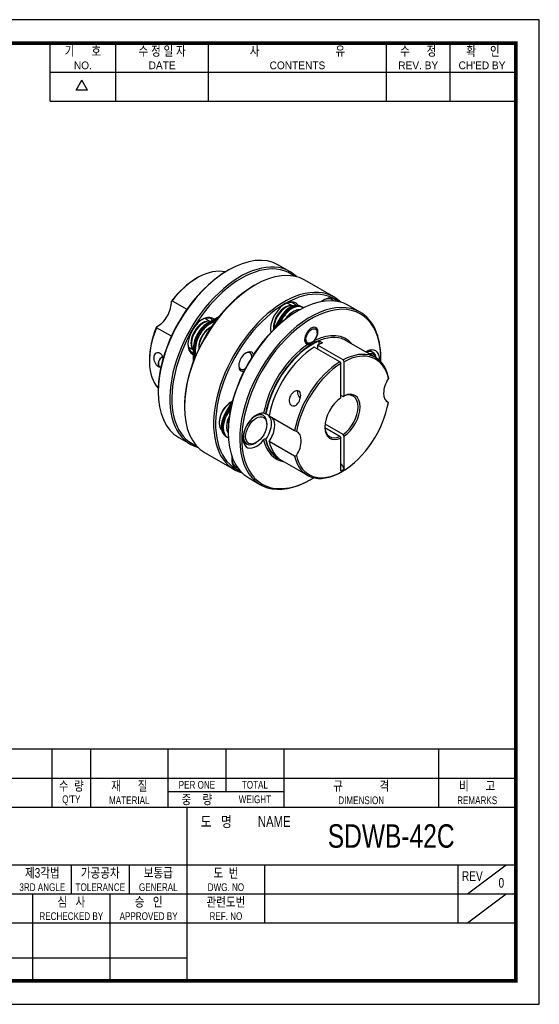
# Model space of a CAD drawing. Header units: millimetres. Extents: x 0 to 297, y 0 to 210.
# Tile 2 of 2: x 186 to 297, y 0 to 210. Entities that reach past the tile are written whole.
import ezdxf
from ezdxf.enums import TextEntityAlignment as Align

# ---------------------------------------------------------------- set-up
doc = ezdxf.new("R2010")
doc.units = ezdxf.units.MM
doc.header["$LTSCALE"] = 5
doc.layers.get('0').update_dxf_attribs({"linetype": 'CONTINUOUS'})
doc.layers.add('BM', color=2, linetype='CONTINUOUS')
doc.layers.add('D', color=7, linetype='CONTINUOUS')
doc.styles.get("Standard").update_dxf_attribs({"font": 'Gulim.ttf', "width": 0.8, "height": 3})

msp = doc.modelspace()

# ---------------------------------------------------------------- linework, layer by layer
for p, q in [((192.71392, 192.64074), (192.71392, 205)), ((206.72109, 192.64074), (206.72109, 205)), ((226.49591, 192.64074), (226.49591, 205)), ((264.39765, 192.64074), (264.39765, 205)), ((277.99284, 192.64074), (277.99284, 205)), ((192.71392, 198.82037), (291.58802, 198.82037)), ((198.25647, 194.97648), (199.49239, 197.11716)), ((200.72832, 194.97648), (199.49239, 197.11716)), ((200.72832, 194.97648), (198.25647, 194.97648)), ((192.71392, 192.64074), (291.58802, 192.64074)), ((292, 54.43705), (147.8086, 54.43705)), ((193.1259, 54.43705), (193.1259, 42.07779)), ((201.36541, 54.43705), (201.36541, 42.07779)), ((217.84443, 54.43705), (217.84443, 42.07779)), ((230.20369, 54.43705), (230.20369, 45.37359)), ((242.56295, 54.43705), (242.56295, 42.07779)), ((275.52098, 54.43705), (275.52098, 42.07779)), ((147.8086, 48.25742), (292, 48.25742)), ((217.84443, 45.37359), (242.56295, 45.37359)), ((147.8086, 42.07779), (292, 42.07779)), ((221.96418, 5), (221.96418, 42.07779)), ((147.8086, 29.71852), (292, 29.71852)), ((197.24565, 29.71852), (197.24565, 23.53889)), ((209.60492, 29.71852), (209.60492, 23.53889)), ((238.4432, 29.71852), (238.4432, 17.35926)), ((279.64074, 29.71852), (279.64074, 17.35926)), ((281.70061, 23.53889), (289.94012, 29.71852)), ((147.8086, 23.53889), (221.96418, 23.53889)), ((189.00615, 23.53889), (189.00615, 5)), ((205.48516, 23.53889), (205.48516, 5)), ((221.96418, 23.53889), (292, 23.53889)), ((281.70061, 17.35926), (289.94012, 23.53889)), ((147.8086, 17.35926), (292, 17.35926)), ((147.8086, 9.87984), (221.96418, 9.87984))]:
    msp.add_line(p, q)
msp.add_lwpolyline([(297, 210), (0, 210), (0, 0), (297, 0)], close=True)
msp.add_lwpolyline([(292, 205, 0.8, 0.8, 0), (5, 205, 0.8, 0.8, 0), (5, 5, 0.8, 0.8, 0), (292, 5, 0.8, 0.8, 0)], format="xyseb", close=True)
at = {"layer": 'BM', "ltscale": 25.4}
for p, q in [((243.8877, 156.24494), (241.41282, 157.67381)), ((230.78782, 156.62132), (230.57569, 156.49885)), ((224.14102, 154.94751), (223.92889, 154.82503)), ((236.37397, 153.39616), (236.16183, 153.27369)), ((253.22151, 150.85606), (246.99897, 154.44865)), ((218.75144, 150.0682), (218.56807, 149.93922)), ((218.75144, 150.0682), (221.9004, 148.25014)), ((244.25296, 149.01031), (243.2788, 149.57275)), ((243.02077, 148.66048), (242.80864, 148.53801)), ((244.5764, 147.76234), (244.36427, 147.63986)), ((245.70778, 148.00728), (245.49564, 147.88481)), ((246.10638, 148.90181), (246.31851, 148.77933)), ((246.31851, 148.77933), (246.53064, 148.65686)), ((246.71559, 148.55008), (246.53064, 148.65686)), ((258.80765, 147.6309), (256.33278, 149.05977)), ((225.43696, 145.34031), (225.22483, 145.21783)), ((226.66915, 145.69014), (225.69499, 146.25257)), ((226.3562, 145.36704), (228.82486, 146.79232)), ((226.56833, 145.24456), (226.3562, 145.36704)), ((226.56833, 145.24456), (228.46468, 146.33942)), ((226.56833, 145.24456), (228.46468, 146.33942)), ((226.78046, 145.12209), (226.56833, 145.24456)), ((226.78046, 145.12209), (228.12621, 145.89905)), ((241.77364, 146.4003), (240.23133, 143.72895)), ((241.98577, 146.27783), (240.8876, 144.37574)), ((241.98577, 146.27783), (240.8876, 144.37574)), ((242.1979, 146.15535), (241.49688, 144.94115)), ((241.77364, 146.4003), (241.98577, 146.27783)), ((241.98577, 146.27783), (242.1979, 146.15535)), ((215.4388, 144.51917), (215.41878, 144.29587)), ((218.56775, 142.47782), (215.41878, 144.29587)), ((226.99259, 144.44216), (226.78046, 144.31968)), ((239.7788, 143.51057), (239.93305, 143.42151)), ((240.43983, 144.43511), (240.43983, 144.19016)), ((249.66757, 143.23078), (249.66757, 143.47573)), ((222.85602, 141.11494), (222.85602, 140.86999)), ((248.25336, 141.02624), (248.46549, 141.14871)), ((250.09184, 140.7531), (250.09184, 141.48463)), ((250.09184, 141.48463), (250.79894, 141.07638)), ((259.93863, 139.18371), (255.85691, 141.54028)), ((222.19499, 140.19039), (223.16915, 139.62796)), ((223.29249, 137.20998), (223.29249, 140.06054)), ((223.50462, 139.93806), (223.29249, 140.06054)), ((223.50462, 137.74835), (223.50462, 139.93806)), ((223.71675, 139.81559), (223.50462, 139.93806)), ((223.50462, 137.74835), (223.50462, 139.93806)), ((223.71675, 138.26165), (223.71675, 139.81559)), ((224.41166, 140.21679), (224.41166, 139.97184)), ((254.4759, 137.01836), (249.03118, 140.16188)), ((249.73828, 140.57012), (249.73828, 139.75363)), ((255.18301, 137.42661), (249.73828, 140.57012)), ((262.07945, 137.9477), (260.40282, 138.9157)), ((261.5292, 139.03587), (260.74434, 139.48902)), ((213.88797, 137.43365), (213.88797, 137.1887)), ((254.4759, 137.01836), (254.68803, 136.65079)), ((254.68803, 129.37186), (254.68803, 136.65079)), ((255.39514, 137.05904), (255.18301, 137.42661)), ((255.39514, 129.78011), (255.39514, 137.05904)), ((263.20867, 137.65819), (263.20867, 137.90314)), ((264.80802, 133.87256), (264.83566, 133.4775)), ((215.7618, 130.84044), (215.7618, 130.59549)), ((231.64868, 128.86336), (230.10638, 126.19201)), ((231.35351, 128.45219), (231.14138, 128.32972)), ((254.68803, 129.94225), (255.18301, 129.65647)), ((255.18301, 129.65647), (255.39514, 129.78011)), ((264.3523, 128.69346), (264.80802, 128.43035)), ((264.83566, 128.36743), (264.80802, 128.43035)), ((221.34795, 127.61528), (221.34795, 127.37033)), ((230.10638, 126.19201), (230.31851, 126.06954)), ((231.41668, 127.97162), (230.31851, 126.06954)), ((231.41668, 127.97162), (230.31851, 126.06954)), ((230.31851, 126.06954), (230.53064, 125.94706)), ((231.23166, 127.16126), (230.53064, 125.94706)), ((238.19468, 125.56368), (237.40981, 126.01682)), ((228.77257, 124.22682), (228.77257, 123.98187)), ((238.62835, 125.94289), (238.69906, 125.90206)), ((238.91955, 123.71651), (238.91955, 123.96146)), ((239.40617, 125.49382), (244.85089, 122.3503)), ((230.3282, 123.32868), (230.3282, 123.08373)), ((230.68176, 122.2264), (230.68176, 121.98146)), ((245.24751, 122.16828), (244.85089, 122.3503)), ((254.4759, 121.12419), (251.31164, 122.95107)), ((255.18301, 121.53243), (251.33358, 123.7549)), ((220.16282, 120.86773), (222.6377, 119.43886)), ((230.10638, 121.18899), (230.31851, 121.06652)), ((230.31851, 121.06652), (230.53064, 120.94405)), ((230.53064, 120.94405), (230.71559, 120.83726)), ((233.90981, 119.95464), (234.69468, 119.5015)), ((236.44468, 119.67485), (236.65681, 119.79733)), ((238.69906, 120.45986), (238.62835, 120.50069)), ((244.85089, 116.9081), (239.40617, 120.05161)), ((254.4759, 121.12419), (254.68803, 120.7556)), ((254.68803, 113.75986), (254.68803, 120.7556)), ((255.39514, 121.16385), (255.18301, 121.53243)), ((255.39514, 114.1681), (255.39514, 121.16385)), ((225.74897, 117.64257), (231.97151, 114.04998)), ((241.35691, 116.42555), (241.42762, 116.38472)), ((242.13473, 115.97647), (247.57945, 112.83296)), ((244.85089, 116.9081), (245.24751, 117.05821)), ((254.68803, 113.75986), (255.39514, 114.1681)), ((254.82945, 113.55113), (255.04158, 113.6736)), ((235.08278, 112.25369), (237.55765, 110.82482)), ((248.18265, 111.87731), (248.39478, 111.99979))]:
    msp.add_line(p, q, dxfattribs=at)
for centre, radius, start, end in [((247.93956, 143.63889), 2.89476, 265.0468018, 283.3288163), ((256.52278, 136.13436), 9.19979, 143.7892405, 149.3661087), ((237.95413, 124.81327), 1.31553, 59.1688187, 77.9898176)]:
    msp.add_arc(centre, radius, start, end, dxfattribs=at)
for centre, major_axis, ratio, start_param, end_param in [((230.78782, 139.27077), (-10.625, -18.40304), 0.577350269, 3.141592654, 6.283185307), ((233.2627, 137.8419), (10.625, 18.40304), 0.577350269, 0, 3.288533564), ((233.47483, 137.71943), (-10.475, -18.14323), 0.577350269, 3.055211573, 6.283185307), ((236.37397, 136.04561), (-10.625, -18.40304), 0.577350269, 3.141592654, 6.283185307), ((230.57569, 139.39325), (10.475, 18.14323), 0.577350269, 0.785398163, 2.35619449), ((224.14102, 143.1083), (-7.25, -12.55737), 0.577350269, 3.311298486, 4.480477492), ((233.2627, 137.8419), (10.625, 18.40304), 0.577350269, 6.136244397, 6.283185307), ((223.92889, 143.23078), (-7.1, -12.29756), 0.577350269, 3.926990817, 4.4901942), ((236.16183, 136.16808), (10.475, 18.14323), 0.577350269, 0.785398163, 2.35619449), ((242.59651, 132.45302), (10.625, 18.40304), 0.577350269, 0, 3.288533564), ((242.80864, 132.33055), (-10.475, -18.14323), 0.577350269, 3.055211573, 6.283185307), ((245.70778, 130.65673), (-10.625, -18.40304), 0.577350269, 3.141592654, 6.283185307), ((215.67889, 147.99392), (2.05, 3.5507), 0.577350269, 3.844082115, 5.580695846), ((248.18265, 129.22786), (10.625, 18.40304), 0.577350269, 0, 3.926990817), ((248.39478, 129.10539), (-10.475, -18.14323), 0.577350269, 2.321538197, 6.283185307), ((242.80864, 145.80274), (2.2, 3.81051), 0.577350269, 0, 2.579701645), ((243.02077, 145.68027), (-1.825, -3.16099), 0.577350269, 3.296457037, 5.530831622), ((243.94001, 145.14955), (2.16637, 3.75226), 0.577350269, 0, 1.570796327), ((244.15214, 145.02707), (2.16637, 3.75226), 0.577350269, 0, 1.570796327), ((244.15214, 145.02707), (2.16637, 3.75226), 0.577350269, 0, 1.570796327), ((244.36427, 144.9046), (2.16637, 3.75226), 0.577350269, 0, 1.570796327), ((242.59651, 145.92522), (-2.05, -3.5507), 0.577350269, 2.900659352, 3.891043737), ((242.80864, 145.80274), (2.2, 3.81051), 0.577350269, 5.992479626, 6.283185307), ((251.05864, 146.61997), (2.2, 3.81051), 0.577350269, 0, 0.945829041), ((250.84651, 146.74244), (-2.05, -3.5507), 0.577350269, 2.958956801, 3.891043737), ((242.59651, 132.45302), (10.625, 18.40304), 0.577350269, 6.136244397, 6.283185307), ((251.05864, 146.61997), (2.2, 3.81051), 0.577350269, 6.013218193, 6.283185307), ((245.49564, 130.77921), (10.475, 18.14323), 0.577350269, 0.785398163, 2.35619449), ((242.80864, 145.80274), (1.75, 3.03109), 0.577350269, 0.305238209, 2.508764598), ((242.80864, 145.80274), (-1.675, -2.90119), 0.577350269, 3.926990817, 5.497787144), ((244.36427, 144.9046), (1.675, 2.90119), 0.577350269, 0.785398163, 1.515482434), ((244.5764, 144.78212), (-1.825, -3.16099), 0.577350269, 3.39467912, 4.606385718), ((248.18265, 129.22786), (10.625, 18.40304), 0.577350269, 5.497787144, 6.283185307), ((225.22483, 142.48257), (2.2, 3.81051), 0.577350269, 0, 3.256874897), ((225.22483, 142.48257), (1.75, 3.03109), 0.577350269, 0.305238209, 2.836354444), ((225.43696, 142.36009), (1.825, 3.16099), 0.577350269, 0.195301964, 2.94629069), ((225.22483, 142.48257), (-1.675, -2.90119), 0.577350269, 3.926990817, 5.497787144), ((226.3562, 141.82937), (-2.16637, -3.75226), 0.577350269, 3.926990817, 5.497787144), ((226.56833, 141.7069), (-2.16637, -3.75226), 0.577350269, 3.926990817, 5.497787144), ((226.56833, 141.7069), (-2.16637, -3.75226), 0.577350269, 3.926990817, 5.497787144), ((226.78046, 141.58442), (-2.16637, -3.75226), 0.577350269, 3.926990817, 5.497787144), ((225.0127, 142.60504), (-2.05, -3.5507), 0.577350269, 2.991409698, 3.891043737), ((225.22483, 142.48257), (2.2, 3.81051), 0.577350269, 6.167903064, 6.283185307), ((224.14102, 143.1083), (-7.25, -12.55737), 0.577350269, 4.944300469, 6.113479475), ((223.92889, 143.23078), (-7.1, -12.29756), 0.577350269, 4.934583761, 5.497787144), ((226.99259, 141.46195), (-1.825, -3.16099), 0.577350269, 3.871650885, 5.553127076), ((226.78046, 141.58442), (1.675, 2.90119), 0.577350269, 0.785398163, 2.35619449), ((242.59651, 145.92522), (-2.05, -3.5507), 0.577350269, 5.533734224, 5.805242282), ((248.39478, 142.57758), (-1, -1.73205), 0.577350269, 1.307409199, 6.546572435), ((248.39478, 129.10539), (-7.4, -12.81718), 0.577350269, 2.939904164, 3.859558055), ((248.25336, 142.65923), (1, 1.73205), 0.577350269, 5.497787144, 6.212415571), ((225.0127, 142.60504), (-2.05, -3.5507), 0.577350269, 5.533734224, 6.283185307), ((248.39478, 129.10539), (-7.4, -12.81718), 0.577350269, 3.994423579, 5.258464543), ((248.60691, 128.98291), (7.25, 12.55737), 0.577350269, 0.785398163, 2.124283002), ((248.67762, 128.94209), (7.25, 12.55737), 0.577350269, 0.647025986, 2.124283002), ((248.25336, 142.65923), (1, 1.73205), 0.577350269, 3.21236239, 3.926990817), ((248.60691, 128.98291), (-7.25, -12.55737), 0.577350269, 3.270067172, 3.926990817), ((249.38473, 128.53384), (7.25, 12.55737), 0.577350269, 0.647025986, 0.750908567), ((248.60691, 128.98291), (-7.25, -12.55737), 0.577350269, 3.141592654, 3.270067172), ((225.0127, 142.60504), (-2.05, -3.5507), 0.577350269, 0, 0.150182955), ((234.55864, 137.09369), (1.15, 1.99186), 0.577350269, 0, 3.603696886), ((234.34651, 137.21616), (-1, -1.73205), 0.577350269, 2.368149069, 3.854550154), ((234.55864, 137.09369), (1.15, 1.99186), 0.577350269, 5.821081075, 6.283185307), ((249.38473, 128.53384), (7.25, 12.55737), 0.577350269, 0.819887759, 2.124283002), ((254.82945, 125.39033), (-7.25, -12.55737), 0.577350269, 2.588105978, 3.892501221), ((255.04158, 125.26785), (-7.1, -12.29756), 0.577350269, 2.57838927, 3.891772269), ((260.06204, 135.84149), (-2.05, -3.5507), 0.577350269, 2.293300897, 3.942933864), ((259.7792, 136.00478), (1.75, 3.03109), 0.577350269, 0, 0.621047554), ((259.99133, 135.88231), (-1.6, -2.77128), 0.577350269, 2.65728975, 3.625399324), ((259.7792, 136.00478), (1.75, 3.03109), 0.577350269, 5.654011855, 6.283185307), ((216.92521, 136.88205), (0.675, 1.16913), 0.816496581, 0.824016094, 2.90320435), ((216.92521, 136.88205), (-0.65, -1.12583), 0.816496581, 3.955790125, 6.092049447), ((254.82945, 125.39033), (-7.25, -12.55737), 0.577350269, 3.961480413, 5.265875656), ((255.04158, 125.26785), (7.1, 12.29756), 0.577350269, 0.820616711, 2.13399971), ((234.34651, 137.21616), (-1, -1.73205), 0.577350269, 5.570227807, 6.283185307), ((234.34651, 137.21616), (-1, -1.73205), 0.577350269, 0, 0.773443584), ((266.70885, 132.00395), (2.05, 3.5507), 0.577350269, 1.487887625, 3.224501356), ((246.37953, 130.06477), (-0.675, 1.16913), 0.577350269, 0.523255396, 1.997360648), ((246.37953, 130.06477), (0.65, -1.12583), 0.577350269, 3.626754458, 5.136672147), ((254.82945, 125.39033), (-2.5, -4.33013), 0.577350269, 0.885565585, 3.826823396), ((255.04158, 125.26785), (-2.65, -4.58993), 0.577350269, 0.879878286, 3.832510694), ((231.35351, 125.47198), (1.825, 3.16099), 0.577350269, 0.752353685, 2.98672827), ((231.14138, 125.59445), (-1.675, -2.90119), 0.577350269, 3.926990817, 5.497787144), ((255.04158, 125.26785), (7.1, 12.29756), 0.577350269, 2.57838927, 5.275592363), ((255.04158, 125.26785), (2.65, 4.58993), 0.577350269, 0.879878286, 3.832510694), ((232.27275, 124.94126), (2.16637, 3.75226), 0.577350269, 1.570796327, 3.141592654), ((232.48488, 124.81878), (2.16637, 3.75226), 0.577350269, 1.570796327, 3.141592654), ((232.48488, 124.81878), (2.16637, 3.75226), 0.577350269, 1.570796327, 3.141592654), ((236.72752, 122.36929), (2.05, 3.5507), 0.577350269, 0.24145201, 4.47093697), ((236.44468, 122.53259), (1.75, 3.03109), 0.577350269, 0, 3.926990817), ((232.69701, 124.69631), (2.16637, 3.75226), 0.577350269, 1.570796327, 3.141592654), ((232.90914, 124.57383), (-1.825, -3.16099), 0.577350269, 4.818392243, 6.028152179), ((232.69701, 124.69631), (1.675, 2.90119), 0.577350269, 1.626110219, 2.35619449), ((236.44468, 122.53259), (1.75, 3.03109), 0.577350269, 5.497787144, 6.283185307), ((237.01036, 122.20599), (-2.05, -3.5507), 0.577350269, 1.407178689, 3.305210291), ((237.71747, 121.79774), (-2.05, -3.5507), 0.577350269, 1.407178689, 2.977975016), ((243.37432, 118.53176), (-2.05, -3.5507), 0.577350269, 1.487887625, 3.224501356), ((254.82945, 125.39033), (2.5, 4.33013), 0.577350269, 2.39033885, 3.826823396), ((248.39478, 129.10539), (7.4, 12.81718), 0.577350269, 2.595517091, 3.343281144), ((248.60691, 128.98291), (7.25, 12.55737), 0.577350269, 2.588105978, 3.013043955), ((248.67762, 128.94209), (7.25, 12.55737), 0.577350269, 2.588105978, 3.190377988), ((249.38473, 128.53384), (7.25, 12.55737), 0.577350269, 2.588105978, 3.141592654), ((233.47483, 137.71943), (-10.475, -18.14323), 0.577350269, 0, 0.08638108), ((234.55864, 118.04113), (2.2, 3.81051), 0.577350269, 2.195763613, 3.411559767), ((234.34651, 118.16361), (-2.05, -3.5507), 0.577350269, 5.533734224, 6.283185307), ((248.60691, 128.98291), (7.25, 12.55737), 0.577350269, 3.013043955, 3.141592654), ((254.82945, 125.39033), (7.25, 12.55737), 0.577350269, 2.588105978, 3.926990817), ((234.34651, 118.16361), (-2.05, -3.5507), 0.577350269, 0, 0.182635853), ((242.80864, 132.33055), (-10.475, -18.14323), 0.577350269, 0, 0.08638108), ((266.70885, 122.24207), (-12, 20.78461), 0.577350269, 1.569060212, 1.626466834), ((248.39478, 129.10539), (-10.475, -18.14323), 0.577350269, 0, 0.820054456)]:
    msp.add_ellipse(centre, major_axis=major_axis, ratio=ratio, start_param=start_param, end_param=end_param, dxfattribs=at)
for centre, major_axis in [((248.46549, 142.53676), (0.85, 1.47224)), ((236.65681, 122.41012), (-1.6, -2.77128))]:
    msp.add_ellipse(centre, major_axis=major_axis, ratio=0.577350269, dxfattribs=at)
for points, knots in [([(216.36694, 135.95393), (216.21122, 135.86073), (216.01416, 135.8495), (215.51153, 136.139), (215.25067, 136.51091), (214.94643, 137.25726), (214.88291, 137.64369), (214.93111, 138.34352), (215.04839, 138.6635), (215.46723, 139.05247), (215.77683, 139.10391), (216.06632, 138.93677)], [0.4060029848, 0.4060029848, 0.4060029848, 0.4060029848, 0.5, 0.5, 0.625, 0.625, 0.75, 0.75, 0.875, 0.875, 1, 1, 1, 1]), ([(216.06632, 138.93677), (216.35581, 138.76964), (216.58639, 138.40952), (216.74601, 137.90143), (216.77421, 137.78118), (216.79418, 137.66188)], [0, 0, 0, 0, 0.125, 0.125, 0.1632880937, 0.1632880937, 0.1632880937, 0.1632880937]), ([(260.40193, 138.91629), (260.30788, 138.97058), (260.21838, 139.02202), (260.05691, 139.11524), (259.98981, 139.15422), (259.93539, 139.18565)], [0.46352683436, 0.46352683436, 0.46352683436, 0.46352683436, 0.5, 0.5, 0.53655647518, 0.53655647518, 0.53655647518, 0.53655647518]), ([(244.21028, 127.71009), (243.92079, 127.87723), (243.73646, 128.24192), (243.66649, 129.03711), (243.76846, 129.45028), (244.14103, 130.16211), (244.40958, 130.46777), (245.05563, 130.87475), (245.45154, 130.96319), (246.02581, 130.63275), (246.14438, 130.24675), (246.13702, 129.46953), (246.03164, 129.06637), (245.69125, 128.33759), (245.4481, 128.00514), (244.8565, 127.59906), (244.49978, 127.54295), (244.21028, 127.71009)], [0, 0, 0, 0, 0.125, 0.125, 0.25, 0.25, 0.375, 0.375, 0.5, 0.5, 0.625, 0.625, 0.75, 0.75, 0.875, 0.875, 1, 1, 1, 1]), ([(238.62835, 120.50069), (238.57052, 120.53408), (238.49311, 120.53557), (238.34654, 120.48477), (238.27684, 120.43351), (238.22787, 120.37104)], [0, 0, 0, 0, 0.5, 0.5, 1, 1, 1, 1])]:
    msp.add_open_spline(points, degree=3, knots=knots, dxfattribs=at)

# ---------------------------------------------------------------- texts
at = {"layer": 'D', "width": 0.8}
for s, height, p in [('기      호', 2.059877, (199.71751, 203.3521)), ('수 정 일 자', 2.059877, (216.6085, 203.3521)), ('사                           유', 2.0598771, (245.44678, 203.3521)), ('수      정', 2.059877, (271.19524, 203.3521)), ('확     인', 2.059877, (284.99642, 203.3521)), ('수  량', 2.059877, (197.24565, 46.60952)), ('재      질', 2.059877, (209.60492, 46.60952)), ('PER ONE', 1.647902, (224.02406, 46.8155)), ('TOTAL', 1.647902, (236.38332, 46.8155)), ('규             격', 2.0598771, (259.04197, 46.60952)), ('비      고', 2.059877, (283.76049, 46.60952)), ("Q'TY", 1.647902, (197.24565, 43.5197)), ('MATERIAL', 1.647902, (209.60492, 43.5197)), ('중    량', 2.059877, (224.02406, 43.72569)), ('WEIGHT', 1.647902, (236.38332, 43.72569)), ('DIMENSION', 1.647902, (259.04197, 43.5197)), ('REMARKS', 1.647902, (283.76049, 43.5197)), ('도   명', 2.307062, (228.14381, 38.98797)), ('NAME', 2.307062, (240.50307, 38.98797)), ('SDWB-42C', 5, (265.42755, 35.89816)), ('제3각법', 2.059877, (191.06602, 28.07062)), ('가공공차', 2.059877, (203.42529, 28.07062)), ('보통급', 2.059877, (215.78455, 28.07062)), ('도  번', 2.059877, (230.20369, 28.07062)), ('REV', 2.059877, (282.73055, 27.34967)), ('3RD ANGLE', 1.647902, (191.06602, 24.98081)), ('TOLERANCE', 1.647902, (203.42529, 24.98081)), ('GENERAL', 1.647902, (215.78455, 24.98081)), ('DWG. NO', 1.647902, (230.20369, 24.98081)), ('0', 2.05988, (288.91018, 25.90775)), ('심   사', 2.059877, (197.24565, 21.89099)), ('승   인', 2.059877, (213.72467, 21.89099)), ('관련도번', 2.059877, (230.20369, 21.89099)), ('REF. NO', 1.647902, (230.20369, 18.80118))]:
    msp.add_text(s, height=height, dxfattribs=at).set_placement(p, align=Align.MIDDLE)
at = {"layer": 'D'}
for s, p in [('NO.', (199.71751, 200.26228)), ('DATE', (216.6085, 200.26228)), ('CONTENTS', (245.44678, 200.26228)), ('REV. BY', (271.19524, 200.26228)), ("CH'ED BY", (284.79043, 200.26228))]:
    msp.add_text(s, height=1.647902, dxfattribs=at).set_placement(p, align=Align.MIDDLE)
at = {"layer": 'D', "width": 0.8}
for s, p in [('RECHECKED BY', (197.24565, 17.97719)), ('APPROVED BY', (213.72467, 17.97719))]:
    msp.add_text(s, height=1.6479017, dxfattribs=at).set_placement(p, align=Align.CENTER)

doc.saveas('drawing.dxf')
